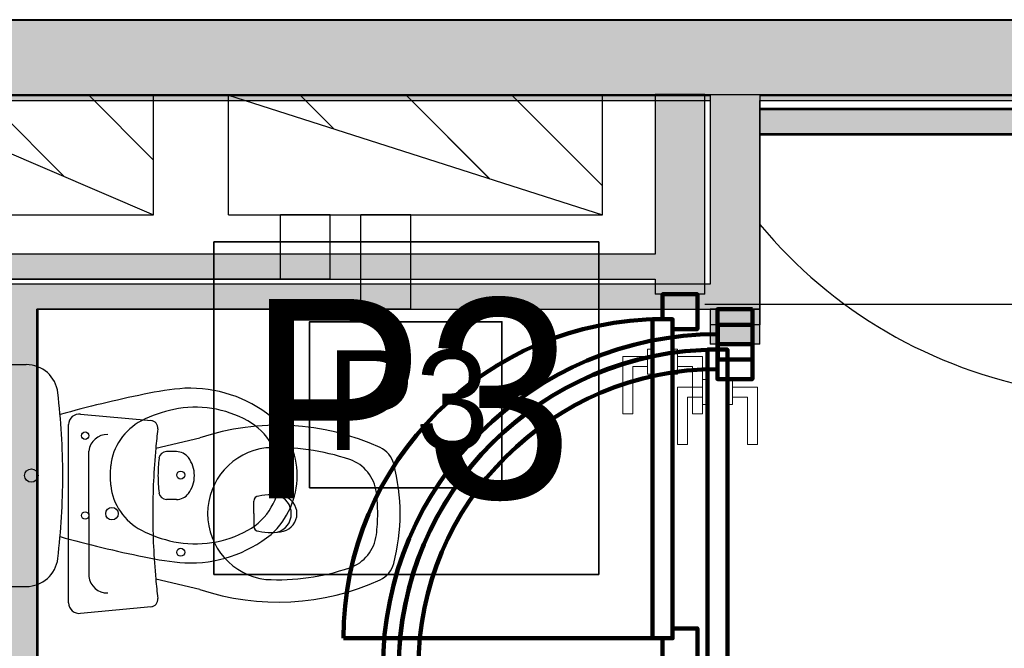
# Model space of a CAD drawing. Header units: metres. Extents: x -1 to 430, y -6 to 31.
# Tile 58 of 169: x 407.5 to 409.48, y 26.97 to 28.23. Entities that reach past the tile are written whole.
import ezdxf

# ---------------------------------------------------------------- set-up
doc = ezdxf.new("R2010")
doc.units = ezdxf.units.M
doc.linetypes.add('CONTINUA', pattern=[0])
for name, color, linetype, lineweight in [('3D P1 MURS EXISTENTS', 7, 'CONTINUA', 25), ('3D P1 MURS NOUS', 7, 'CONTINUA', 25), ('3D P2 MURS', 7, 'CONTINUA', 25), ('3D P2 MURS NOUS', 7, 'CONTINUA', 25), ('3D P3 MURS', 7, 'CONTINUA', 25), ('3D P3 MURS NOUS', 7, 'CONTINUA', 25), ('3D P4 MURS', 7, 'CONTINUA', 25), ('3D P4 MURS NOUS', 7, 'CONTINUA', 25), ('3D P5 MURS', 7, 'CONTINUA', 25), ('3D P5 MURS NOUS', 7, 'CONTINUA', 25), ('3D PA MURS', 7, 'CONTINUA', 25), ('3D PA MURS NOUS', 7, 'CONTINUA', 25), ('DISPOSICIÓ FUSTERIES INT  P1', 7, 'CONTINUA', 25), ('DISPOSICIÓ FUSTERIES INT  P2', 7, 'CONTINUA', 25), ('DISPOSICIÓ FUSTERIES INT  P3', 7, 'CONTINUA', 25), ('DISPOSICIÓ FUSTERIES INT  P4', 7, 'CONTINUA', 25), ('DISPOSICIÓ FUSTERIES INT  PA', 7, 'CONTINUA', 25), ('DISPOSICIÓ FUSTERIES INT P5', 7, 'CONTINUA', 25), ('P1 ESCALES 2D', 7, 'CONTINUA', 25), ('P2 ESCALES 2D', 7, 'CONTINUA', 25), ('P3 ESCALES 2D', 7, 'CONTINUA', 25), ('P4 ESCALES 2D', 7, 'CONTINUA', 25), ('P5 ESCALA 2D', 7, 'CONTINUA', 25), ('PA ESCALES 2D', 7, 'CONTINUA', 25)]:
    doc.layers.add(name, color=color, linetype=linetype, lineweight=lineweight)
doc.styles.add('Century Gothic', font='txt')
pattern_1 = [(135, (0, 0), (-0.21213203, -0.21213203), []), (135, (-0.10607, -0.10607), (-0.21213203, -0.21213203), [])]

msp = doc.modelspace()

# ---------------------------------------------------------------- hatches: boundary and pattern name
at = {"layer": '3D P1 MURS EXISTENTS', "linetype": 'CONTINUA', "lineweight": 18, "true_color": 0xa0a0a0, "transparency": 33554687}
for points in [[(426.8464, 28.2282), (401.2904, 28.2282), (401.2607, 28.0782), (426.8153, 28.0782)], [(408.9875, 27.6495), (408.9875, 28.0782), (408.8875, 28.0782), (408.8875, 27.6495)], [(408.9875, 28.002), (410.457, 28.002), (410.457, 28.052), (408.9875, 28.052)], [(405.9971, 27.6495), (408.8875, 27.6495), (408.8875, 27.6995), (405.9971, 27.6995)], [(407.4397, 27.6495), (407.4397, 25.9295), (407.5397, 25.9295), (407.5397, 27.6495)]]:
    msp.add_hatch(color=253, dxfattribs=at).paths.add_polyline_path(points)
at = {"layer": '3D P1 MURS NOUS', "linetype": 'CONTINUA', "lineweight": 18, "true_color": 0xa0a0a0, "transparency": 33554687}
msp.add_hatch(color=253, dxfattribs=at).paths.add_polyline_path([(408.9875, 27.6184), (408.9875, 27.6495), (408.8875, 27.6495), (408.8875, 27.6184)])
at = {"layer": '3D P2 MURS', "linetype": 'CONTINUA', "lineweight": 18, "true_color": 0xa0a0a0, "transparency": 33554687}
for points in [[(426.8464, 28.2282), (401.2904, 28.2282), (401.2587, 28.0682), (415.7808, 28.0682), (415.7808, 28.0683), (415.9308, 28.0683), (415.9308, 28.0682), (426.8132, 28.0682)], [(408.987, 27.6495), (408.987, 28.0682), (408.887, 28.0682), (408.887, 27.6495)], [(408.987, 27.9995), (410.677, 27.9995), (410.677, 28.0495), (408.987, 28.0495)], [(405.997, 27.6495), (408.887, 27.6495), (408.887, 27.6995), (405.997, 27.6995)], [(407.447, 27.6495), (407.447, 25.9295), (407.537, 25.9295), (407.537, 27.6495)]]:
    msp.add_hatch(color=253, dxfattribs=at).paths.add_polyline_path(points)
at = {"layer": '3D P2 MURS NOUS', "linetype": 'CONTINUA', "lineweight": 18, "true_color": 0xa0a0a0, "transparency": 33554687}
msp.add_hatch(color=253, dxfattribs=at).paths.add_polyline_path([(408.887, 27.6495), (408.887, 27.5795), (408.987, 27.5795), (408.987, 27.6495)])
at = {"layer": '3D P3 MURS', "linetype": 'CONTINUA', "lineweight": 18, "true_color": 0xa0a0a0, "transparency": 33554687}
for points in [[(426.8464, 28.2282), (401.2904, 28.2282), (401.2587, 28.0682), (426.8132, 28.0682)], [(408.987, 27.6495), (408.987, 28.0682), (408.887, 28.0682), (408.887, 27.6995), (408.8875, 27.6995), (408.8875, 27.6495)], [(408.987, 27.9995), (410.453, 27.9995), (410.453, 28.0495), (408.987, 28.0495)], [(405.997, 27.6495), (408.8875, 27.6495), (408.8875, 27.6995), (405.997, 27.6995)], [(407.4397, 27.6495), (407.4397, 25.9295), (407.5397, 25.9295), (407.5397, 27.6495)]]:
    msp.add_hatch(color=253, dxfattribs=at).paths.add_polyline_path(points)
at = {"layer": '3D P4 MURS', "linetype": 'CONTINUA', "lineweight": 18, "true_color": 0xa0a0a0, "transparency": 33554687}
for points in [[(426.8464, 28.2282), (401.2904, 28.2282), (401.2587, 28.0682), (426.8132, 28.0682)], [(408.987, 27.6495), (408.987, 28.0682), (408.887, 28.0682), (408.887, 27.6495)], [(408.987, 27.9995), (410.457, 27.9995), (410.457, 28.0495), (408.987, 28.0495)], [(406.047, 27.6495), (408.887, 27.6495), (408.887, 27.6995), (406.047, 27.6995)], [(407.4397, 27.6495), (407.4397, 25.9295), (407.5397, 25.9295), (407.5397, 27.6495)]]:
    msp.add_hatch(color=253, dxfattribs=at).paths.add_polyline_path(points)
at = {"layer": '3D P4 MURS NOUS', "linetype": 'CONTINUA', "lineweight": 18, "true_color": 0xa0a0a0, "transparency": 33554687}
msp.add_hatch(color=253, dxfattribs=at).paths.add_polyline_path([(408.887, 27.6495), (408.887, 27.6184), (408.987, 27.6184), (408.987, 27.6495)])
at = {"layer": '3D P5 MURS', "linetype": 'CONTINUA', "lineweight": 18, "true_color": 0xa0a0a0, "transparency": 33554687}
for points in [[(426.8464, 28.2282), (401.2904, 28.2282), (401.2587, 28.0682), (426.8133, 28.0682)], [(408.987, 27.6495), (408.987, 28.0682), (408.887, 28.0682), (408.887, 27.6995), (408.8875, 27.6995), (408.8875, 27.6495)], [(408.987, 27.9995), (410.457, 27.9995), (410.457, 28.0495), (408.987, 28.0495)], [(405.997, 27.6495), (408.8875, 27.6495), (408.8875, 27.6995), (405.997, 27.6995)], [(407.4397, 27.6495), (407.4397, 25.9295), (407.5397, 25.9295), (407.5397, 27.6495)]]:
    msp.add_hatch(color=253, dxfattribs=at).paths.add_polyline_path(points)
at = {"layer": '3D P5 MURS NOUS', "linetype": 'CONTINUA', "lineweight": 18, "true_color": 0xa0a0a0, "transparency": 33554687}
msp.add_hatch(color=253, dxfattribs=at).paths.add_polyline_path([(408.987, 27.6184), (408.987, 27.6495), (408.887, 27.6495), (408.887, 27.6184)])
at = {"layer": '3D PA MURS', "linetype": 'CONTINUA', "lineweight": 18, "true_color": 0xa0a0a0, "transparency": 33554687}
for points in [[(415.9469, 28.2301), (405.7759, 28.2301), (405.7759, 28.0801), (415.9469, 28.0801)], [(408.8769, 27.7096), (408.8769, 28.0801), (408.7769, 28.0801), (408.7769, 27.7096)], [(405.7759, 27.7096), (408.7769, 27.7096), (408.7769, 27.7596), (405.7759, 27.7596)]]:
    msp.add_hatch(color=253, dxfattribs=at).paths.add_polyline_path(points)
at = {"layer": '3D PA MURS NOUS', "linetype": 'CONTINUA', "lineweight": 18, "true_color": 0xa0a0a0, "transparency": 33554687}
msp.add_hatch(color=253, dxfattribs=at).paths.add_polyline_path([(408.8769, 27.6795), (408.8769, 27.7096), (408.7769, 27.7096), (408.7769, 27.6795)])
at = {"layer": 'P1 ESCALES 2D', "lineweight": 25, "transparency": 33554687}
h = msp.add_hatch(dxfattribs=at)
h.set_pattern_fill('RAYADO_1', scale=0.1, angle=45, style=0, pattern_type=2)
h.set_pattern_definition(pattern_1)
h.paths.add_polyline_path([(407.2112, 28.0785), (407.7712, 27.8385), (407.7712, 28.0785)], flags=0)
h = msp.add_hatch(dxfattribs=at)
h.set_pattern_fill('RAYADO_1', scale=0.1, angle=45, style=0, pattern_type=2)
h.set_pattern_definition(pattern_1)
h.paths.add_polyline_path([(407.9212, 28.0785), (408.6712, 27.8385), (408.6712, 28.0785)], flags=0)
at = {"layer": 'P2 ESCALES 2D', "lineweight": 25, "transparency": 33554687}
h = msp.add_hatch(dxfattribs=at)
h.set_pattern_fill('RAYADO_1', scale=0.1, angle=45, style=0, pattern_type=2)
h.set_pattern_definition(pattern_1)
h.paths.add_polyline_path([(407.2112, 28.0785), (407.7712, 27.8385), (407.7712, 28.0785)], flags=0)
h = msp.add_hatch(dxfattribs=at)
h.set_pattern_fill('RAYADO_1', scale=0.1, angle=45, style=0, pattern_type=2)
h.set_pattern_definition(pattern_1)
h.paths.add_polyline_path([(407.9212, 28.0785), (408.6712, 27.8385), (408.6712, 28.0785)], flags=0)
at = {"layer": 'P3 ESCALES 2D', "lineweight": 25, "transparency": 33554687}
h = msp.add_hatch(dxfattribs=at)
h.set_pattern_fill('RAYADO_1', scale=0.1, angle=45, style=0, pattern_type=2)
h.set_pattern_definition(pattern_1)
h.paths.add_polyline_path([(407.2112, 28.0785), (407.7712, 27.8385), (407.7712, 28.0785)], flags=0)
h = msp.add_hatch(dxfattribs=at)
h.set_pattern_fill('RAYADO_1', scale=0.1, angle=45, style=0, pattern_type=2)
h.set_pattern_definition(pattern_1)
h.paths.add_polyline_path([(407.9212, 28.0785), (408.6712, 27.8385), (408.6712, 28.0785)], flags=0)
at = {"layer": 'P4 ESCALES 2D', "lineweight": 25, "transparency": 33554687}
h = msp.add_hatch(dxfattribs=at)
h.set_pattern_fill('RAYADO_1', scale=0.1, angle=45, style=0, pattern_type=2)
h.set_pattern_definition(pattern_1)
h.paths.add_polyline_path([(407.2112, 28.0785), (407.7712, 27.8385), (407.7712, 28.0785)], flags=0)
h = msp.add_hatch(dxfattribs=at)
h.set_pattern_fill('RAYADO_1', scale=0.1, angle=45, style=0, pattern_type=2)
h.set_pattern_definition(pattern_1)
h.paths.add_polyline_path([(407.9212, 28.0785), (408.6712, 27.8385), (408.6712, 28.0785)], flags=0)
at = {"layer": 'P5 ESCALA 2D', "lineweight": 25, "transparency": 33554687}
h = msp.add_hatch(dxfattribs=at)
h.set_pattern_fill('RAYADO_1', scale=0.1, angle=45, style=0, pattern_type=2)
h.set_pattern_definition(pattern_1)
h.paths.add_polyline_path([(407.2112, 28.0785), (407.7712, 27.8385), (407.7712, 28.0785)], flags=0)
h = msp.add_hatch(dxfattribs=at)
h.set_pattern_fill('RAYADO_1', scale=0.1, angle=45, style=0, pattern_type=2)
h.set_pattern_definition(pattern_1)
h.paths.add_polyline_path([(407.9212, 28.0785), (408.6712, 27.8385), (408.6712, 28.0785)], flags=0)
at = {"layer": 'PA ESCALES 2D', "linetype": 'CONTINUA', "lineweight": 25, "transparency": 33554687}
h = msp.add_hatch(dxfattribs=at)
h.set_pattern_fill('RAYADO_1', scale=0.1, angle=45, style=0, pattern_type=2)
h.set_pattern_definition(pattern_1)
h.paths.add_polyline_path([(407.2111, 28.0786), (407.7711, 27.8386), (407.7711, 28.0786)], flags=0)
h = msp.add_hatch(dxfattribs=at)
h.set_pattern_fill('RAYADO_1', scale=0.1, angle=45, style=0, pattern_type=2)
h.set_pattern_definition(pattern_1)
h.paths.add_polyline_path([(407.9211, 28.0786), (408.6711, 27.8386), (408.6711, 28.0786)], flags=0)

# ---------------------------------------------------------------- linework, layer by layer
at = {"layer": '3D P1 MURS EXISTENTS', "color": 7, "linetype": 'CONTINUA', "lineweight": 25, "transparency": 33554687}
for p, q in [((426.8464, 28.2282), (401.2904, 28.2282)), ((404.4366, 28.0782), (408.8875, 28.0782)), ((408.8875, 28.0782), (408.8875, 27.6995)), ((408.9875, 28.052), (408.9875, 28.0782)), ((408.9875, 28.0782), (415.777, 28.0782)), ((410.457, 28.052), (408.9875, 28.052)), ((408.9875, 28.002), (410.457, 28.002)), ((408.9875, 27.6495), (408.9875, 28.002)), ((408.8875, 27.6995), (406.0471, 27.6995)), ((407.5397, 27.6495), (408.8875, 27.6495)), ((407.5397, 26.8296), (407.5397, 27.6495))]:
    msp.add_line(p, q, dxfattribs=at)
at = {"layer": '3D P1 MURS NOUS', "color": 7, "linetype": 'CONTINUA', "lineweight": 25, "transparency": 33554687}
for p, q in [((408.8875, 27.6495), (408.8875, 27.6184)), ((408.9875, 27.6184), (408.9875, 27.6495)), ((408.9875, 27.6184), (408.8875, 27.6184))]:
    msp.add_line(p, q, dxfattribs=at)
at = {"layer": '3D P1 MURS NOUS', "color": 240, "linetype": 'CONTINUA', "lineweight": 140, "transparency": 33554687}
msp.add_lwpolyline([(408.9725, 27.6184), (408.9725, 27.5484), (408.9025, 27.5484), (408.9025, 27.6184), (408.9725, 27.6184)], close=True, dxfattribs=at)
msp.add_arc((408.9025, 26.9284), 0.64, 90, 180, dxfattribs=at)
at = {"layer": '3D P2 MURS', "color": 7, "linetype": 'CONTINUA', "lineweight": 25, "transparency": 33554687}
for p, q in [((426.8464, 28.2282), (401.2904, 28.2282)), ((404.437, 28.0682), (408.887, 28.0682)), ((408.887, 28.0682), (408.887, 27.6995)), ((408.987, 28.0682), (410.677, 28.0682)), ((408.987, 28.0495), (408.987, 28.0682)), ((410.677, 28.0495), (408.987, 28.0495)), ((408.987, 28.0495), (408.987, 27.9995)), ((408.987, 27.9995), (408.987, 28.0495)), ((408.987, 27.9995), (410.677, 27.9995)), ((408.987, 27.6495), (408.987, 27.9995)), ((408.887, 27.6995), (406.047, 27.6995)), ((407.537, 27.6495), (408.887, 27.6495)), ((407.537, 26.8295), (407.537, 27.6495)), ((408.887, 27.6495), (408.987, 27.6495))]:
    msp.add_line(p, q, dxfattribs=at)
at = {"layer": '3D P2 MURS NOUS', "color": 7, "linetype": 'CONTINUA', "lineweight": 25, "transparency": 33554687}
for p, q in [((408.987, 27.6495), (408.887, 27.6495)), ((408.887, 27.6495), (408.887, 27.5795)), ((408.987, 27.5795), (408.987, 27.6495)), ((408.987, 27.5795), (408.887, 27.5795))]:
    msp.add_line(p, q, dxfattribs=at)
at = {"layer": '3D P2 MURS NOUS', "color": 240, "linetype": 'CONTINUA', "lineweight": 140, "transparency": 33554687}
msp.add_lwpolyline([(408.972, 27.5795), (408.972, 27.5095), (408.902, 27.5095), (408.902, 27.5795), (408.972, 27.5795)], close=True, dxfattribs=at)
msp.add_arc((408.902, 26.9295), 0.6, 90, 180, dxfattribs=at)
at = {"layer": '3D P3 MURS', "color": 7, "linetype": 'CONTINUA', "lineweight": 25, "transparency": 33554687}
for p, q in [((426.8464, 28.2282), (401.2904, 28.2282)), ((404.437, 28.0682), (408.887, 28.0682)), ((408.887, 28.0682), (408.887, 27.6995)), ((408.987, 28.0682), (415.777, 28.0682)), ((408.987, 28.0495), (408.987, 28.0682)), ((410.453, 28.0495), (408.987, 28.0495)), ((408.987, 27.9995), (410.453, 27.9995)), ((408.987, 27.6495), (408.987, 27.9995)), ((408.887, 27.6995), (406.047, 27.6995)), ((407.5397, 27.6495), (408.8875, 27.6495)), ((407.5397, 26.8335), (407.5397, 27.6495)), ((408.8875, 27.6495), (408.987, 27.6495))]:
    msp.add_line(p, q, dxfattribs=at)
at = {"layer": '3D P3 MURS NOUS', "color": 240, "linetype": 'CONTINUA', "lineweight": 140, "transparency": 33554687}
msp.add_lwpolyline([(408.972, 27.6495), (408.972, 27.5795), (408.902, 27.5795), (408.902, 27.6495), (408.972, 27.6495)], close=True, dxfattribs=at)
msp.add_arc((408.902, 26.9284), 0.671, 90, 180, dxfattribs=at)
at = {"layer": '3D P4 MURS', "color": 7, "linetype": 'CONTINUA', "lineweight": 25, "transparency": 33554687}
for p, q in [((426.8464, 28.2282), (401.2904, 28.2282)), ((404.437, 28.0682), (408.887, 28.0682)), ((408.887, 28.0682), (408.887, 27.6995)), ((408.987, 28.0495), (408.987, 28.0682)), ((408.987, 28.0682), (416.9247, 28.0682)), ((410.457, 28.0495), (408.987, 28.0495)), ((408.987, 27.6495), (408.987, 27.9995)), ((408.987, 27.9995), (410.457, 27.9995)), ((408.887, 27.6995), (406.047, 27.6995)), ((407.5397, 27.6495), (408.887, 27.6495)), ((407.5397, 26.8295), (407.5397, 27.6495)), ((408.887, 27.6495), (408.8901, 27.6495)), ((408.8901, 27.6495), (408.987, 27.6495))]:
    msp.add_line(p, q, dxfattribs=at)
at = {"layer": '3D P4 MURS NOUS', "color": 7, "linetype": 'CONTINUA', "lineweight": 25, "transparency": 33554687}
for p, q in [((408.987, 27.6495), (408.887, 27.6495)), ((408.887, 27.6495), (408.887, 27.6184)), ((408.987, 27.6184), (408.987, 27.6495)), ((408.987, 27.6184), (408.887, 27.6184))]:
    msp.add_line(p, q, dxfattribs=at)
at = {"layer": '3D P4 MURS NOUS', "color": 240, "linetype": 'CONTINUA', "lineweight": 140, "transparency": 33554687}
for points in [[(408.922, 27.5484), (408.922, 27.5684), (408.902, 27.5684), (408.902, 27.6184), (408.972, 27.6184), (408.972, 27.5484), (408.922, 27.5484)], [(408.922, 27.5684), (408.922, 26.9295), (408.902, 26.9295), (408.882, 26.9295), (408.882, 27.5684), (408.902, 27.5684), (408.922, 27.5684)]]:
    msp.add_lwpolyline(points, close=True, dxfattribs=at)
at = {"layer": '3D P4 MURS NOUS', "color": 40, "linetype": 'CONTINUA', "lineweight": 18, "transparency": 33554687}
for points in [[(408.882, 27.5084), (408.882, 27.4584), (408.872, 27.4584), (408.872, 27.5084), (408.882, 27.5084)], [(408.932, 27.5084), (408.932, 27.4584), (408.922, 27.4584), (408.922, 27.5084), (408.932, 27.5084)], [(408.872, 27.4934), (408.872, 27.4734), (408.842, 27.4734), (408.842, 27.3784), (408.822, 27.3784), (408.822, 27.4934), (408.872, 27.4934)], [(408.932, 27.4934), (408.932, 27.4734), (408.962, 27.4734), (408.962, 27.3784), (408.982, 27.3784), (408.982, 27.4934), (408.932, 27.4934)]]:
    msp.add_lwpolyline(points, close=True, dxfattribs=at)
at = {"layer": '3D P4 MURS NOUS', "color": 240, "linetype": 'CONTINUA', "lineweight": 140, "transparency": 33554687}
msp.add_arc((408.902, 26.9295), 0.639, 90, 180, dxfattribs=at)
at = {"layer": '3D P5 MURS', "color": 7, "linetype": 'CONTINUA', "lineweight": 25, "transparency": 33554687}
for p, q in [((426.8464, 28.2282), (401.2904, 28.2282)), ((404.437, 28.0682), (408.887, 28.0682)), ((408.887, 28.0682), (408.887, 27.6995)), ((408.987, 28.0495), (408.987, 28.0682)), ((408.987, 28.0682), (416.927, 28.0682)), ((410.457, 28.0495), (408.987, 28.0495)), ((408.987, 27.6495), (408.987, 27.9995)), ((408.987, 27.9995), (410.457, 27.9995)), ((408.887, 27.6995), (406.047, 27.6995)), ((407.5397, 26.8299), (407.5397, 27.6495)), ((407.5397, 27.6495), (408.8875, 27.6495)), ((408.8875, 27.6495), (408.987, 27.6495))]:
    msp.add_line(p, q, dxfattribs=at)
at = {"layer": '3D P5 MURS NOUS', "color": 7, "linetype": 'CONTINUA', "lineweight": 25, "transparency": 33554687}
for p, q in [((408.987, 27.6495), (408.887, 27.6495)), ((408.887, 27.6495), (408.887, 27.6184)), ((408.987, 27.6184), (408.987, 27.6495)), ((408.987, 27.6184), (408.887, 27.6184))]:
    msp.add_line(p, q, dxfattribs=at)
at = {"layer": '3D P5 MURS NOUS', "color": 240, "linetype": 'CONTINUA', "lineweight": 140, "transparency": 33554687}
msp.add_lwpolyline([(408.972, 27.6184), (408.972, 27.5484), (408.902, 27.5484), (408.902, 27.6184), (408.972, 27.6184)], close=True, dxfattribs=at)
msp.add_arc((408.902, 26.9295), 0.639, 90, 180, dxfattribs=at)
at = {"layer": '3D PA MURS', "color": 7, "linetype": 'CONTINUA', "lineweight": 25, "transparency": 33554687}
for p, q in [((415.9469, 28.2301), (405.7759, 28.2301)), ((405.7759, 28.0801), (408.7769, 28.0801)), ((408.7769, 28.0801), (408.8769, 28.0801)), ((408.8769, 28.0801), (408.7769, 28.0801)), ((408.7769, 28.0801), (408.7769, 27.7596)), ((408.8769, 28.0801), (410.6771, 28.0801)), ((408.8769, 27.7096), (408.8769, 28.0801)), ((408.7769, 27.7596), (405.7759, 27.7596)), ((407.3769, 27.7096), (408.7769, 27.7096))]:
    msp.add_line(p, q, dxfattribs=at)
at = {"layer": '3D PA MURS NOUS', "color": 7, "linetype": 'CONTINUA', "lineweight": 25, "transparency": 33554687}
for p, q in [((408.7769, 27.7096), (408.7769, 27.6795)), ((408.8769, 27.6795), (408.8769, 27.7096)), ((408.8769, 27.6795), (408.7769, 27.6795))]:
    msp.add_line(p, q, dxfattribs=at)
at = {"layer": '3D PA MURS NOUS', "color": 240, "linetype": 'CONTINUA', "lineweight": 140, "transparency": 33554687}
msp.add_line((408.7719, 26.9895), (408.1519, 26.9895), dxfattribs=at)
for points in [[(408.8119, 27.6095), (408.8119, 27.6295), (408.7919, 27.6295), (408.7919, 27.6795), (408.8619, 27.6795), (408.8619, 27.6095), (408.8119, 27.6095)], [(408.8119, 27.6295), (408.8119, 26.9895), (408.7919, 26.9895), (408.7719, 26.9895), (408.7719, 27.6295), (408.7919, 27.6295), (408.8119, 27.6295)], [(408.7919, 26.9895), (408.8119, 26.9895), (408.8119, 27.0095), (408.8619, 27.0095), (408.8619, 26.9395), (408.7919, 26.9395), (408.7919, 26.9895)]]:
    msp.add_lwpolyline(points, close=True, dxfattribs=at)
at = {"layer": '3D PA MURS NOUS', "color": 40, "linetype": 'CONTINUA', "lineweight": 18, "transparency": 33554687}
for points in [[(408.7719, 27.5695), (408.7719, 27.5195), (408.7619, 27.5195), (408.7619, 27.5695), (408.7719, 27.5695)], [(408.8219, 27.5695), (408.8219, 27.5195), (408.8119, 27.5195), (408.8119, 27.5695), (408.8219, 27.5695)], [(408.7619, 27.5545), (408.7619, 27.5345), (408.7319, 27.5345), (408.7319, 27.4395), (408.7119, 27.4395), (408.7119, 27.5545), (408.7619, 27.5545)], [(408.8219, 27.5545), (408.8219, 27.5345), (408.8519, 27.5345), (408.8519, 27.4395), (408.8719, 27.4395), (408.8719, 27.5545), (408.8219, 27.5545)]]:
    msp.add_lwpolyline(points, close=True, dxfattribs=at)
at = {"layer": '3D PA MURS NOUS', "color": 240, "linetype": 'CONTINUA', "lineweight": 140, "transparency": 33554687}
msp.add_arc((408.7919, 26.9895), 0.64, 90, 180, dxfattribs=at)
at = {"layer": 'DISPOSICIÓ FUSTERIES INT  P1', "color": 2, "linetype": 'CONTINUA', "lineweight": 35, "transparency": 33554687}
msp.add_lwpolyline([(407.8922, 27.1178), (408.6637, 27.1178), (408.6637, 27.7845), (407.8922, 27.7845), (407.8922, 27.1178)], dxfattribs=at)
at = {"layer": 'DISPOSICIÓ FUSTERIES INT  P2', "color": 2, "linetype": 'CONTINUA', "lineweight": 35, "transparency": 33554687}
msp.add_lwpolyline([(408.0838, 27.2911), (408.4696, 27.2911), (408.4696, 27.6245), (408.0838, 27.6245), (408.0838, 27.2911)], dxfattribs=at)
at = {"layer": 'DISPOSICIÓ FUSTERIES INT  P3', "color": 2, "linetype": 'CONTINUA', "lineweight": 35, "transparency": 33554687}
msp.add_lwpolyline([(408.0838, 27.2911), (408.4696, 27.2911), (408.4696, 27.6245), (408.0838, 27.6245), (408.0838, 27.2911)], dxfattribs=at)
at = {"layer": 'DISPOSICIÓ FUSTERIES INT  P4', "color": 2, "linetype": 'CONTINUA', "lineweight": 35, "transparency": 33554687}
msp.add_lwpolyline([(408.0838, 27.2911), (408.4696, 27.2911), (408.4696, 27.6245), (408.0838, 27.6245), (408.0838, 27.2911)], dxfattribs=at)
at = {"layer": 'DISPOSICIÓ FUSTERIES INT  PA', "color": 2, "linetype": 'CONTINUA', "lineweight": 35, "transparency": 33554687}
msp.add_lwpolyline([(407.8922, 27.1178), (408.6637, 27.1178), (408.6637, 27.7845), (407.8922, 27.7845), (407.8922, 27.1178)], dxfattribs=at)
at = {"layer": 'DISPOSICIÓ FUSTERIES INT P5', "color": 2, "linetype": 'CONTINUA', "lineweight": 35, "transparency": 33554687}
msp.add_lwpolyline([(408.0838, 27.2911), (408.4696, 27.2911), (408.4696, 27.6245), (408.0838, 27.6245), (408.0838, 27.2911)], dxfattribs=at)
at = {"layer": 'P1 ESCALES 2D', "color": 7, "lineweight": 25, "transparency": 33554687}
for p, q in [((407.2112, 28.0785), (407.7712, 28.0785)), ((407.2112, 28.0785), (407.7712, 27.8385)), ((407.7712, 27.8385), (407.7712, 28.0785)), ((407.9212, 27.8385), (407.9212, 28.0785)), ((407.9212, 28.0785), (408.6712, 28.0785)), ((407.9212, 28.0785), (408.6712, 27.8385)), ((408.6712, 27.8385), (408.6712, 28.0785)), ((407.2112, 27.8385), (407.7712, 27.8385)), ((407.9212, 27.8385), (408.187, 27.8385)), ((408.187, 27.6495), (408.187, 27.8385)), ((408.287, 27.8385), (408.187, 27.8385)), ((408.287, 27.6495), (408.287, 27.8385)), ((408.287, 27.8385), (408.6712, 27.8385))]:
    msp.add_line(p, q, dxfattribs=at)
at = {"layer": 'P1 ESCALES 2D', "color": 180, "transparency": 33554687}
for p, q in [((407.6247, 27.4393), (407.7659, 27.4261)), ((407.7754, 27.3708), (407.864, 27.3916)), ((407.6412, 27.2395), (407.6412, 27.3651)), ((407.9721, 27.2395), (407.9721, 27.2648)), ((407.6412, 27.2395), (407.6412, 27.1138)), ((407.9721, 27.2395), (407.9721, 27.2142)), ((407.864, 27.0873), (407.7754, 27.1081)), ((407.7659, 27.0528), (407.6247, 27.0396))]:
    msp.add_line(p, q, dxfattribs=at)
msp.add_lwpolyline([(407.6005, 27.0608), (407.6005, 27.2395), (407.6005, 27.4181)], dxfattribs=at)
for centre, radius in [((407.8255, 27.317), 0.008), ((407.6875, 27.2395), 0.0125), ((407.8255, 27.162), 0.008)]:
    msp.add_circle(centre, radius, dxfattribs=at)
at = {"layer": 'P1 ESCALES 2D', "color": 7, "lineweight": 25, "transparency": 33554687}
msp.add_arc((409.722, 28.4293), 0.955, 219.681, 259.9264, dxfattribs=at)
at = {"layer": 'P1 ESCALES 2D', "color": 180, "transparency": 33554687}
for centre, radius, start, end in [((407.6223, 27.4176), 0.0218, 83.6356, 178.6752), ((407.7646, 27.4112), 0.015, 353.0963, 85.2379), ((409.1827, 27.2395), 1.4134, 173.0963, 174.6677), ((408.0199, 26.9253), 0.4916, 65.3175, 108.486), ((407.6782, 27.3612), 0.0372, 88.2984, 173.9593), ((409.1827, 27.2395), 1.4134, 174.6677, 180), ((408.0123, 27.2395), 0.1328, 96.8934, 263.1066), ((408.0199, 26.9253), 0.4466, 71.1331, 93.0209), ((408.2043, 27.3266), 0.05, 14.5469, 65.3175), ((408.1385, 27.2723), 0.08, 6.9278, 71.1331), ((407.8685, 27.2395), 0.397, 0, 14.5469), ((407.9821, 27.2648), 0.01, 90, 180), ((408.0069, 27.152), 0.1252, 78.5881, 101.4119), ((408.0086, 27.2395), 0.0386, 285.7788, 74.2212), ((408.022, 27.2395), 0.0366, 285.2314, 74.7686), ((407.8685, 27.2395), 0.352, 0, 6.9278), ((409.1827, 27.2395), 1.4134, 180, 185.3323), ((407.8685, 27.2395), 0.352, 353.0722, 0), ((407.8685, 27.2395), 0.397, 345.4531, 0), ((407.9821, 27.2142), 0.01, 180, 270), ((408.0069, 27.3269), 0.1252, 258.5881, 281.4119), ((408.1385, 27.2067), 0.08, 288.8669, 353.0722), ((408.2043, 27.1523), 0.05, 294.6825, 345.4531), ((407.6782, 27.1177), 0.0372, 186.0407, 271.7016), ((408.0199, 27.5536), 0.4466, 266.9791, 288.8669), ((409.1827, 27.2395), 1.4134, 185.3323, 186.9037), ((408.0199, 27.5536), 0.4916, 251.514, 294.6825), ((407.6223, 27.0613), 0.0218, 181.3248, 276.3644), ((407.7646, 27.0678), 0.015, 274.7621, 6.9037)]:
    msp.add_arc(centre, radius, start, end, dxfattribs=at)
at = {"layer": 'P2 ESCALES 2D', "color": 7, "lineweight": 25, "transparency": 33554687}
for p, q in [((407.2112, 28.0785), (407.7712, 28.0785)), ((407.2112, 28.0785), (407.7712, 27.8385)), ((407.7712, 27.8385), (407.7712, 28.0785)), ((407.9212, 27.8385), (407.9212, 28.0785)), ((407.9212, 28.0785), (408.6712, 28.0785)), ((407.9212, 28.0785), (408.6712, 27.8385)), ((408.6712, 27.8385), (408.6712, 28.0785)), ((407.2112, 27.8385), (407.7712, 27.8385)), ((407.9212, 27.8385), (408.187, 27.8385)), ((408.187, 27.6495), (408.187, 27.8385)), ((408.287, 27.8385), (408.187, 27.8385)), ((408.287, 27.6495), (408.287, 27.8385)), ((408.287, 27.8385), (408.6712, 27.8385)), ((408.187, 27.6495), (407.537, 27.6495)), ((408.287, 27.6495), (408.187, 27.6495))]:
    msp.add_line(p, q, dxfattribs=at)
at = {"layer": 'P2 ESCALES 2D', "color": 7, "linetype": 'CONTINUA', "lineweight": 25, "transparency": 33554687}
for p, q in [((407.6247, 27.4393), (407.7659, 27.4261)), ((407.7754, 27.3708), (407.864, 27.3916)), ((407.6412, 27.2395), (407.6412, 27.3651)), ((407.9721, 27.2395), (407.9721, 27.2648)), ((407.6412, 27.2395), (407.6412, 27.1138)), ((407.9721, 27.2395), (407.9721, 27.2142)), ((407.864, 27.0873), (407.7754, 27.1081)), ((407.7659, 27.0528), (407.6247, 27.0396))]:
    msp.add_line(p, q, dxfattribs=at)
msp.add_lwpolyline([(407.6005, 27.0608), (407.6005, 27.2395), (407.6005, 27.4181)], dxfattribs=at)
for centre, radius in [((407.8255, 27.317), 0.008), ((407.6875, 27.2395), 0.0125), ((407.8255, 27.162), 0.008)]:
    msp.add_circle(centre, radius, dxfattribs=at)
at = {"layer": 'P2 ESCALES 2D', "color": 7, "lineweight": 25, "transparency": 33554687}
msp.add_arc((409.722, 28.4293), 0.955, 219.681, 259.9264, dxfattribs=at)
at = {"layer": 'P2 ESCALES 2D', "color": 7, "linetype": 'CONTINUA', "lineweight": 25, "transparency": 33554687}
for centre, radius, start, end in [((407.6223, 27.4176), 0.0218, 83.6356, 178.6752), ((407.7646, 27.4112), 0.015, 353.0963, 85.2379), ((409.1827, 27.2395), 1.4134, 173.0963, 174.6677), ((408.0199, 26.9253), 0.4916, 65.3175, 108.486), ((407.6782, 27.3612), 0.0372, 88.2984, 173.9593), ((409.1827, 27.2395), 1.4134, 174.6677, 180), ((408.0123, 27.2395), 0.1328, 96.8934, 263.1066), ((408.0199, 26.9253), 0.4466, 71.1331, 93.0209), ((408.2043, 27.3266), 0.05, 14.5469, 65.3175), ((408.1385, 27.2723), 0.08, 6.9278, 71.1331), ((407.8685, 27.2395), 0.397, 0, 14.5469), ((407.9821, 27.2648), 0.01, 90, 180), ((408.0069, 27.152), 0.1252, 78.5881, 101.4119), ((408.0086, 27.2395), 0.0386, 285.7788, 74.2212), ((408.022, 27.2395), 0.0366, 285.2314, 74.7686), ((407.8685, 27.2395), 0.352, 0, 6.9278), ((409.1827, 27.2395), 1.4134, 180, 185.3323), ((407.8685, 27.2395), 0.352, 353.0722, 0), ((407.8685, 27.2395), 0.397, 345.4531, 0), ((407.9821, 27.2142), 0.01, 180, 270), ((408.0069, 27.3269), 0.1252, 258.5881, 281.4119), ((408.1385, 27.2067), 0.08, 288.8669, 353.0722), ((408.2043, 27.1523), 0.05, 294.6825, 345.4531), ((407.6782, 27.1177), 0.0372, 186.0407, 271.7016), ((408.0199, 27.5536), 0.4466, 266.9791, 288.8669), ((409.1827, 27.2395), 1.4134, 185.3323, 186.9037), ((408.0199, 27.5536), 0.4916, 251.514, 294.6825), ((407.6223, 27.0613), 0.0218, 181.3248, 276.3644), ((407.7646, 27.0678), 0.015, 274.7621, 6.9037)]:
    msp.add_arc(centre, radius, start, end, dxfattribs=at)
at = {"layer": 'P3 ESCALES 2D', "color": 7, "lineweight": 25, "transparency": 33554687}
for p, q in [((407.2112, 28.0785), (407.7712, 28.0785)), ((407.2112, 28.0785), (407.7712, 27.8385)), ((407.7712, 27.8385), (407.7712, 28.0785)), ((407.9212, 27.8385), (407.9212, 28.0785)), ((407.9212, 28.0785), (408.6712, 28.0785)), ((407.9212, 28.0785), (408.6712, 27.8385)), ((408.6712, 27.8385), (408.6712, 28.0785)), ((407.2112, 27.8385), (407.7712, 27.8385)), ((407.9212, 27.8385), (408.187, 27.8385)), ((408.187, 27.6495), (408.187, 27.8385)), ((408.287, 27.8385), (408.187, 27.8385)), ((408.287, 27.8385), (408.6712, 27.8385)), ((408.287, 27.6495), (408.287, 27.8385)), ((408.187, 27.6495), (407.537, 27.6495)), ((408.287, 27.6495), (408.187, 27.6495))]:
    msp.add_line(p, q, dxfattribs=at)
at = {"layer": 'P3 ESCALES 2D', "color": 7, "linetype": 'CONTINUA', "lineweight": 25, "transparency": 33554687}
for p, q in [((407.6247, 27.4393), (407.7659, 27.4261)), ((407.7754, 27.3708), (407.864, 27.3916)), ((407.6412, 27.2395), (407.6412, 27.3651)), ((407.9721, 27.2395), (407.9721, 27.2648)), ((407.6412, 27.2395), (407.6412, 27.1138)), ((407.9721, 27.2395), (407.9721, 27.2142)), ((407.864, 27.0873), (407.7754, 27.1081)), ((407.7659, 27.0528), (407.6247, 27.0396))]:
    msp.add_line(p, q, dxfattribs=at)
msp.add_lwpolyline([(407.6005, 27.0608), (407.6005, 27.2395), (407.6005, 27.4181)], dxfattribs=at)
for centre, radius in [((407.8255, 27.317), 0.008), ((407.6875, 27.2395), 0.0125), ((407.8255, 27.162), 0.008)]:
    msp.add_circle(centre, radius, dxfattribs=at)
at = {"layer": 'P3 ESCALES 2D', "color": 7, "lineweight": 25, "transparency": 33554687}
msp.add_arc((409.722, 28.4293), 0.955, 219.681, 259.9264, dxfattribs=at)
at = {"layer": 'P3 ESCALES 2D', "color": 7, "linetype": 'CONTINUA', "lineweight": 25, "transparency": 33554687}
for centre, radius, start, end in [((407.6223, 27.4176), 0.0218, 83.6356, 178.6752), ((407.7646, 27.4112), 0.015, 353.0963, 85.2379), ((409.1827, 27.2395), 1.4134, 173.0963, 174.6677), ((408.0199, 26.9253), 0.4916, 65.3175, 108.486), ((407.6782, 27.3612), 0.0372, 88.2984, 173.9593), ((409.1827, 27.2395), 1.4134, 174.6677, 180), ((408.0123, 27.2395), 0.1328, 96.8934, 263.1066), ((408.0199, 26.9253), 0.4466, 71.1331, 93.0209), ((408.2043, 27.3266), 0.05, 14.5469, 65.3175), ((408.1385, 27.2723), 0.08, 6.9278, 71.1331), ((407.8685, 27.2395), 0.397, 0, 14.5469), ((407.9821, 27.2648), 0.01, 90, 180), ((408.0069, 27.152), 0.1252, 78.5881, 101.4119), ((408.0086, 27.2395), 0.0386, 285.7788, 74.2212), ((408.022, 27.2395), 0.0366, 285.2314, 74.7686), ((407.8685, 27.2395), 0.352, 0, 6.9278), ((409.1827, 27.2395), 1.4134, 180, 185.3323), ((407.8685, 27.2395), 0.352, 353.0722, 0), ((407.8685, 27.2395), 0.397, 345.4531, 0), ((407.9821, 27.2142), 0.01, 180, 270), ((408.0069, 27.3269), 0.1252, 258.5881, 281.4119), ((408.1385, 27.2067), 0.08, 288.8669, 353.0722), ((408.2043, 27.1523), 0.05, 294.6825, 345.4531), ((407.6782, 27.1177), 0.0372, 186.0407, 271.7016), ((408.0199, 27.5536), 0.4466, 266.9791, 288.8669), ((409.1827, 27.2395), 1.4134, 185.3323, 186.9037), ((408.0199, 27.5536), 0.4916, 251.514, 294.6825), ((407.6223, 27.0613), 0.0218, 181.3248, 276.3644), ((407.7646, 27.0678), 0.015, 274.7621, 6.9037)]:
    msp.add_arc(centre, radius, start, end, dxfattribs=at)
at = {"layer": 'P4 ESCALES 2D', "color": 7, "lineweight": 25, "transparency": 33554687}
for p, q in [((407.2112, 28.0785), (407.7712, 28.0785)), ((407.2112, 28.0785), (407.7712, 27.8385)), ((407.7712, 27.8385), (407.7712, 28.0785)), ((407.9212, 27.8385), (407.9212, 28.0785)), ((407.9212, 28.0785), (408.6712, 28.0785)), ((407.9212, 28.0785), (408.6712, 27.8385)), ((408.6712, 27.8385), (408.6712, 28.0785)), ((407.2112, 27.8385), (407.7712, 27.8385)), ((407.9212, 27.8385), (408.187, 27.8385)), ((408.187, 27.6495), (408.187, 27.8385)), ((408.287, 27.8385), (408.187, 27.8385)), ((408.287, 27.6495), (408.287, 27.8385)), ((408.287, 27.8385), (408.6712, 27.8385))]:
    msp.add_line(p, q, dxfattribs=at)
at = {"layer": 'P4 ESCALES 2D', "color": 7, "linetype": 'CONTINUA', "lineweight": 25, "transparency": 33554687}
for p, q in [((407.6247, 27.4393), (407.7659, 27.4261)), ((407.7754, 27.3708), (407.864, 27.3916)), ((407.6412, 27.2395), (407.6412, 27.3651)), ((407.9721, 27.2395), (407.9721, 27.2648)), ((407.6412, 27.2395), (407.6412, 27.1138)), ((407.9721, 27.2395), (407.9721, 27.2142)), ((407.864, 27.0873), (407.7754, 27.1081)), ((407.7659, 27.0528), (407.6247, 27.0396))]:
    msp.add_line(p, q, dxfattribs=at)
msp.add_lwpolyline([(407.6005, 27.0608), (407.6005, 27.2395), (407.6005, 27.4181)], dxfattribs=at)
for centre, radius in [((407.8255, 27.317), 0.008), ((407.6875, 27.2395), 0.0125), ((407.8255, 27.162), 0.008)]:
    msp.add_circle(centre, radius, dxfattribs=at)
at = {"layer": 'P4 ESCALES 2D', "color": 7, "lineweight": 25, "transparency": 33554687}
msp.add_arc((409.722, 28.4293), 0.955, 219.681, 259.9264, dxfattribs=at)
at = {"layer": 'P4 ESCALES 2D', "color": 7, "linetype": 'CONTINUA', "lineweight": 25, "transparency": 33554687}
for centre, radius, start, end in [((407.6223, 27.4176), 0.0218, 83.6356, 178.6752), ((407.7646, 27.4112), 0.015, 353.0963, 85.2379), ((409.1827, 27.2395), 1.4134, 173.0963, 174.6677), ((408.0199, 26.9253), 0.4916, 65.3175, 108.486), ((407.6782, 27.3612), 0.0372, 88.2984, 173.9593), ((409.1827, 27.2395), 1.4134, 174.6677, 180), ((408.0123, 27.2395), 0.1328, 96.8934, 263.1066), ((408.0199, 26.9253), 0.4466, 71.1331, 93.0209), ((408.2043, 27.3266), 0.05, 14.5469, 65.3175), ((408.1385, 27.2723), 0.08, 6.9278, 71.1331), ((407.8685, 27.2395), 0.397, 0, 14.5469), ((407.9821, 27.2648), 0.01, 90, 180), ((408.0069, 27.152), 0.1252, 78.5881, 101.4119), ((408.0086, 27.2395), 0.0386, 285.7788, 74.2212), ((408.022, 27.2395), 0.0366, 285.2314, 74.7686), ((407.8685, 27.2395), 0.352, 0, 6.9278), ((409.1827, 27.2395), 1.4134, 180, 185.3323), ((407.8685, 27.2395), 0.352, 353.0722, 0), ((407.8685, 27.2395), 0.397, 345.4531, 0), ((407.9821, 27.2142), 0.01, 180, 270), ((408.0069, 27.3269), 0.1252, 258.5881, 281.4119), ((408.1385, 27.2067), 0.08, 288.8669, 353.0722), ((408.2043, 27.1523), 0.05, 294.6825, 345.4531), ((407.6782, 27.1177), 0.0372, 186.0407, 271.7016), ((408.0199, 27.5536), 0.4466, 266.9791, 288.8669), ((409.1827, 27.2395), 1.4134, 185.3323, 186.9037), ((408.0199, 27.5536), 0.4916, 251.514, 294.6825), ((407.6223, 27.0613), 0.0218, 181.3248, 276.3644), ((407.7646, 27.0678), 0.015, 274.7621, 6.9037)]:
    msp.add_arc(centre, radius, start, end, dxfattribs=at)
at = {"layer": 'P5 ESCALA 2D', "color": 7, "lineweight": 25, "transparency": 33554687}
for p, q in [((407.2112, 28.0785), (407.7712, 28.0785)), ((407.2112, 28.0785), (407.7712, 27.8385)), ((407.7712, 27.8385), (407.7712, 28.0785)), ((407.9212, 27.8385), (407.9212, 28.0785)), ((407.9212, 28.0785), (408.6712, 28.0785)), ((407.9212, 28.0785), (408.6712, 27.8385)), ((408.6712, 27.8385), (408.6712, 28.0785)), ((407.2112, 27.8385), (407.7712, 27.8385)), ((407.9212, 27.8385), (408.187, 27.8385)), ((408.187, 27.6495), (408.187, 27.8385)), ((408.287, 27.8385), (408.187, 27.8385)), ((408.287, 27.6495), (408.287, 27.8385)), ((408.287, 27.8385), (408.6712, 27.8385)), ((408.187, 27.6495), (407.537, 27.6495)), ((408.287, 27.6495), (408.187, 27.6495))]:
    msp.add_line(p, q, dxfattribs=at)
at = {"layer": 'P5 ESCALA 2D', "color": 7, "linetype": 'CONTINUA', "lineweight": 25, "transparency": 33554687}
for p, q in [((407.6247, 27.4393), (407.7659, 27.4261)), ((407.7754, 27.3708), (407.864, 27.3916)), ((407.6412, 27.2395), (407.6412, 27.3651)), ((407.9721, 27.2395), (407.9721, 27.2648)), ((407.6412, 27.2395), (407.6412, 27.1138)), ((407.9721, 27.2395), (407.9721, 27.2142)), ((407.864, 27.0873), (407.7754, 27.1081)), ((407.7659, 27.0528), (407.6247, 27.0396))]:
    msp.add_line(p, q, dxfattribs=at)
msp.add_lwpolyline([(407.6005, 27.0608), (407.6005, 27.2395), (407.6005, 27.4181)], dxfattribs=at)
for centre, radius in [((407.8255, 27.317), 0.008), ((407.6875, 27.2395), 0.0125), ((407.8255, 27.162), 0.008)]:
    msp.add_circle(centre, radius, dxfattribs=at)
at = {"layer": 'P5 ESCALA 2D', "color": 7, "lineweight": 25, "transparency": 33554687}
msp.add_arc((409.722, 28.4293), 0.955, 219.681, 259.9264, dxfattribs=at)
at = {"layer": 'P5 ESCALA 2D', "color": 7, "linetype": 'CONTINUA', "lineweight": 25, "transparency": 33554687}
for centre, radius, start, end in [((407.6223, 27.4176), 0.0218, 83.6356, 178.6752), ((407.7646, 27.4112), 0.015, 353.0963, 85.2379), ((409.1827, 27.2395), 1.4134, 173.0963, 174.6677), ((408.0199, 26.9253), 0.4916, 65.3175, 108.486), ((407.6782, 27.3612), 0.0372, 88.2984, 173.9593), ((409.1827, 27.2395), 1.4134, 174.6677, 180), ((408.0123, 27.2395), 0.1328, 96.8934, 263.1066), ((408.0199, 26.9253), 0.4466, 71.1331, 93.0209), ((408.2043, 27.3266), 0.05, 14.5469, 65.3175), ((408.1385, 27.2723), 0.08, 6.9278, 71.1331), ((407.8685, 27.2395), 0.397, 0, 14.5469), ((407.9821, 27.2648), 0.01, 90, 180), ((408.0069, 27.152), 0.1252, 78.5881, 101.4119), ((408.0086, 27.2395), 0.0386, 285.7788, 74.2212), ((408.022, 27.2395), 0.0366, 285.2314, 74.7686), ((407.8685, 27.2395), 0.352, 0, 6.9278), ((409.1827, 27.2395), 1.4134, 180, 185.3323), ((407.8685, 27.2395), 0.352, 353.0722, 0), ((407.8685, 27.2395), 0.397, 345.4531, 0), ((407.9821, 27.2142), 0.01, 180, 270), ((408.0069, 27.3269), 0.1252, 258.5881, 281.4119), ((408.1385, 27.2067), 0.08, 288.8669, 353.0722), ((408.2043, 27.1523), 0.05, 294.6825, 345.4531), ((407.6782, 27.1177), 0.0372, 186.0407, 271.7016), ((408.0199, 27.5536), 0.4466, 266.9791, 288.8669), ((409.1827, 27.2395), 1.4134, 185.3323, 186.9037), ((408.0199, 27.5536), 0.4916, 251.514, 294.6825), ((407.6223, 27.0613), 0.0218, 181.3248, 276.3644), ((407.7646, 27.0678), 0.015, 274.7621, 6.9037)]:
    msp.add_arc(centre, radius, start, end, dxfattribs=at)
at = {"layer": 'PA ESCALES 2D', "color": 7, "linetype": 'CONTINUA', "lineweight": 25, "transparency": 33554687}
for p, q in [((407.2111, 28.0786), (407.7711, 28.0786)), ((407.2111, 28.0786), (407.7711, 27.8386)), ((407.7711, 27.8386), (407.7711, 28.0786)), ((407.9211, 27.8386), (407.9211, 28.0786)), ((407.9211, 28.0786), (408.6711, 28.0786)), ((407.9211, 28.0786), (408.6711, 27.8386)), ((408.6711, 27.8386), (408.6711, 28.0786)), ((407.2111, 27.8386), (407.7711, 27.8386)), ((407.9211, 27.8386), (408.0254, 27.8386)), ((408.0254, 27.7096), (408.0254, 27.8386)), ((408.1254, 27.8386), (408.0254, 27.8386)), ((408.1254, 27.7096), (408.1254, 27.8386)), ((408.1254, 27.8386), (408.6711, 27.8386)), ((408.0254, 27.7096), (407.3769, 27.7096)), ((408.1254, 27.7096), (408.0254, 27.7096)), ((408.8769, 27.6596), (409.5715, 27.6596)), ((407.4439, 27.5384), (407.5155, 27.5384)), ((407.8169, 27.3639), (407.7968, 27.3639)), ((407.8169, 27.2679), (407.7968, 27.2679)), ((407.4439, 27.0934), (407.5155, 27.0934))]:
    msp.add_line(p, q, dxfattribs=at)
for centre, radius in [((407.6339, 27.3959), 0.0075), ((407.5259, 27.3159), 0.0135), ((407.5259, 27.3159), 0.0135), ((407.6339, 27.2359), 0.0075)]:
    msp.add_circle(centre, radius, dxfattribs=at)
for centre, radius, start, end in [((407.5155, 27.4744), 0.064, 6.7931, 90), ((407.8796, 26.8926), 0.6, 94.3794, 102.2907), ((407.8443, 27.2311), 0.26, 51.2869, 92.3028), ((406.1849, 27.3159), 1.404, 0, 6.7931), ((408.2535, 25.0297), 2.5, 101.5744, 105.544), ((407.8618, 27.2036), 0.25, 101.6195, 117.4027), ((407.8549, 27.2369), 0.216, 60.8838, 101.6195), ((407.8989, 27.3159), 0.16, 0, 47.5638), ((407.7999, 27.3229), 0.1156, 117.4027, 173.7581), ((407.8989, 27.3159), 0.1256, 0, 60.8838), ((408.0799, 27.3159), 0.3, 173.3508, 180), ((407.7968, 27.3489), 0.015, 90, 173.3508), ((407.8169, 27.3339), 0.03, 36.8699, 90), ((407.7929, 27.3159), 0.06, 0, 36.8699), ((407.8639, 27.3159), 0.18, 173.7581, 180), ((406.1849, 27.3159), 1.404, 353.2069, 0), ((407.8639, 27.3159), 0.18, 180, 186.2419), ((408.0799, 27.3159), 0.3, 180, 186.6491), ((407.7929, 27.3159), 0.06, 323.1301, 0), ((407.8989, 27.3159), 0.1256, 299.1161, 0), ((407.8989, 27.3159), 0.16, 312.4362, 0), ((407.7999, 27.3089), 0.1156, 186.2419, 242.5973), ((407.7968, 27.2829), 0.015, 186.6491, 270), ((407.8169, 27.2979), 0.03, 270, 323.1301), ((408.2535, 29.602), 2.5, 254.456, 258.4256), ((407.8618, 27.4282), 0.25, 242.5973, 258.3804), ((407.8549, 27.3949), 0.216, 258.3804, 299.1161), ((407.8443, 27.4007), 0.26, 267.6971, 308.7131), ((407.8796, 27.7391), 0.6, 257.7093, 265.6206), ((407.5155, 27.1574), 0.064, 270, 353.2069)]:
    msp.add_arc(centre, radius, start, end, dxfattribs=at)

# ---------------------------------------------------------------- texts
at = {"layer": 'DISPOSICIÓ FUSTERIES INT  P1', "color": 2, "linetype": 'CONTINUA', "lineweight": 35, "transparency": 33554687, "insert": (407.9588, 27.2645), "char_height": 0.4, "width": 0.838057, "attachment_point": 7, "style": 'Century Gothic'}
msp.add_mtext('P3', dxfattribs=at)
at = {"layer": 'DISPOSICIÓ FUSTERIES INT  P2', "color": 2, "linetype": 'CONTINUA', "lineweight": 35, "transparency": 33554687, "insert": (408.1172, 27.3645), "char_height": 0.2, "width": 0.419028, "attachment_point": 7, "style": 'Century Gothic'}
msp.add_mtext('P3', dxfattribs=at)
at = {"layer": 'DISPOSICIÓ FUSTERIES INT  P3', "color": 2, "linetype": 'CONTINUA', "lineweight": 35, "transparency": 33554687, "insert": (408.1172, 27.3645), "char_height": 0.2, "width": 0.419028, "attachment_point": 7, "style": 'Century Gothic'}
msp.add_mtext('P3', dxfattribs=at)
at = {"layer": 'DISPOSICIÓ FUSTERIES INT  P4', "color": 2, "linetype": 'CONTINUA', "lineweight": 35, "transparency": 33554687, "insert": (408.1172, 27.3645), "char_height": 0.2, "width": 0.419028, "attachment_point": 7, "style": 'Century Gothic'}
msp.add_mtext('P3', dxfattribs=at)
at = {"layer": 'DISPOSICIÓ FUSTERIES INT  PA', "color": 2, "linetype": 'CONTINUA', "lineweight": 35, "transparency": 33554687, "insert": (407.9588, 27.2645), "char_height": 0.4, "width": 0.838057, "attachment_point": 7, "style": 'Century Gothic'}
msp.add_mtext('P3', dxfattribs=at)
at = {"layer": 'DISPOSICIÓ FUSTERIES INT P5', "color": 2, "linetype": 'CONTINUA', "lineweight": 35, "transparency": 33554687, "insert": (408.1172, 27.3645), "char_height": 0.2, "width": 0.419028, "attachment_point": 7, "style": 'Century Gothic'}
msp.add_mtext('P3', dxfattribs=at)

doc.saveas('drawing.dxf')
